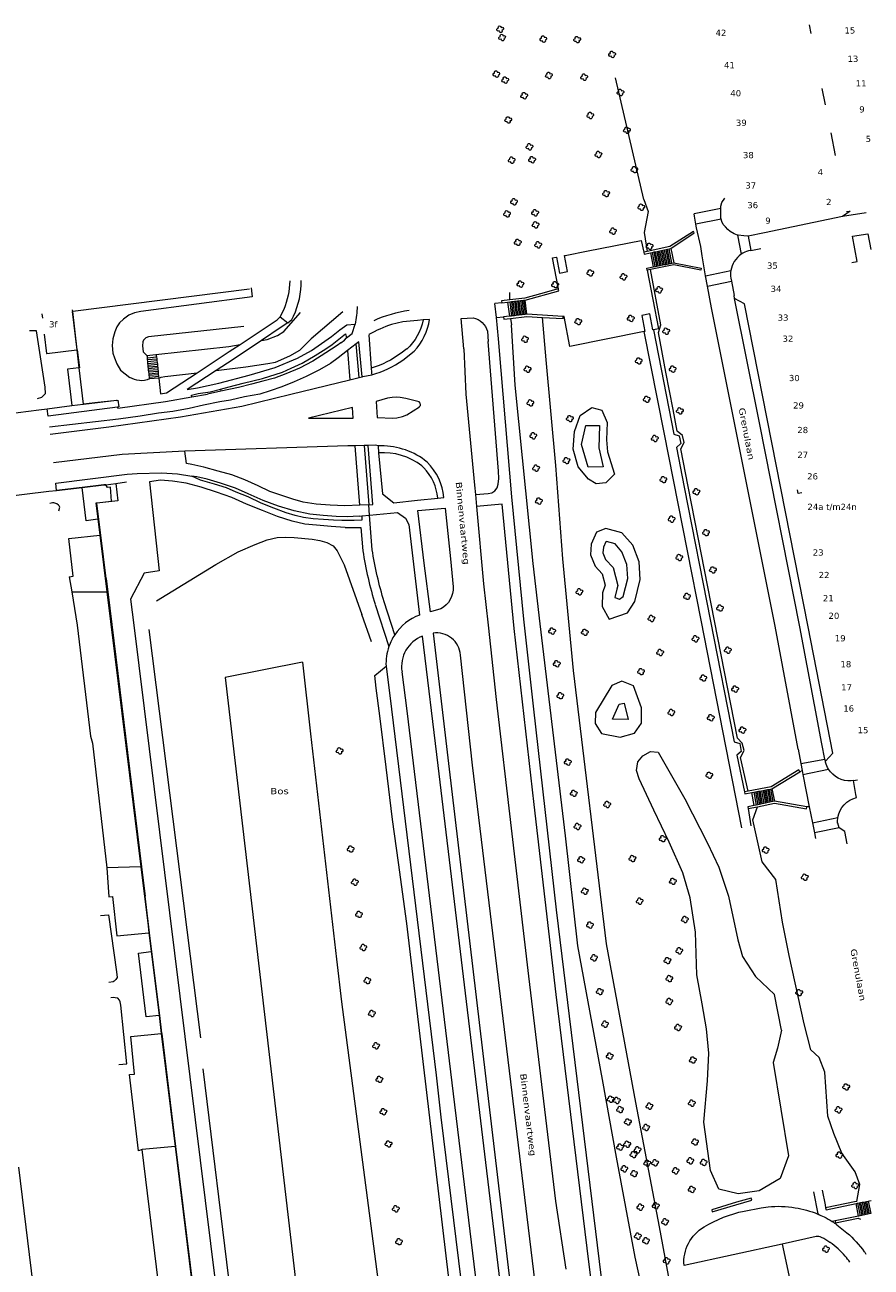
# Model space of a CAD drawing. Header units: metres. Extents: x 44942 to 45991, y 371239 to 373189.
# Tile 21 of 21: x 45786 to 45991, y 372844 to 373146. Entities that reach past the tile are written whole.
import ezdxf

# ---------------------------------------------------------------- set-up
doc = ezdxf.new("R2010")
doc.units = ezdxf.units.M
doc.linetypes.add('DGN Style 3', pattern=[277.230868, 198.022048, -79.208819])
for name, color, linetype, lineweight in [('STRAATM_GEO_boom', 252, 'Continuous', 18), ('TEKST_GEO_functieaanduiding', 252, 'Continuous', 18), ('TEKST_GEO_huisnummer', 252, 'Continuous', 18), ('TEKST_GEO_straatnaam', 252, 'Continuous', 18), ('TOPO_GEO_hek', 252, 'Continuous', 18), ('TOPO_GEO_kant gesloten verharding', 252, 'Continuous', 18), ('TOPO_GEO_kant open verharding', 252, 'Continuous', 18), ('TOPO_GEO_muur', 252, 'Continuous', 18), ('TOPO_GEO_overig lijnvormig object', 252, 'Continuous', 18), ('TOPO_GEO_taludlijnen', 252, 'Continuous', 18), ('WATER_GEO_kant vijver', 252, 'Continuous', 18), ('WATER_GEO_kant vijver-zichtbheid2', 252, 'DGN Style 3', 18), ('WATER_GEO_sloot of greppel', 252, 'Continuous', 18)]:
    doc.layers.add(name, color=color, linetype=linetype, lineweight=lineweight)
doc.styles.add('Style-verdana', font='verdana.shx')
doc.linetypes.add('raster', pattern='A,1.65,-0.875,[15,dgnlstyle-lijn95.shx,S=0.005952,R=0,X=0,Y=0],-0.875,1.65', length=5.05)

# ---------------------------------------------------------------- blocks, each defined once
blk = doc.blocks.new('ST')
at = {"layer": 'STRAATM_GEO_boom', "color": 116, "linetype": 'Continuous', "lineweight": 13, "extrusion": (0, 0, -1)}
for centre, start, end in [((0.41, -0.11), 236.0753, 93.9246), ((0.08, 0.45), 326.0753, 183.9246), ((-0.48, 0.13), 56.0753, 273.9246), ((-0.16, -0.44), 146.0753, 3.9246)]:
    blk.add_arc(centre, 0.363, start, end, dxfattribs=at)

msp = doc.modelspace()

# ---------------------------------------------------------------- linework, layer by layer
at = {"layer": 'TOPO_GEO_hek', "linetype": 'raster', "lineweight": 18}
for p, q in [((45840.14, 373081.46), (45797.23, 373076.1)), ((45798.19, 373066.77), (45798.72, 373062.4)), ((45798.72, 373062.4), (45799.77, 373053.61)), ((45765.11, 373049.19), (45788.98, 373052.22)), ((45788.98, 373052.22), (45791, 373052.47)), ((45791, 373052.47), (45797, 373053.26)), ((45797, 373053.26), (45799.77, 373053.61)), ((45799.77, 373053.61), (45799.85, 373053.62)), ((45799.85, 373053.62), (45802.55, 373053.94)), ((45802.55, 373053.94), (45807.82, 373054.6)), ((45799.5, 373033.4), (45804.75, 373034.01)), ((45804.75, 373034.01), (45805.23, 373034.06)), ((45805.23, 373034.06), (45807.64, 373034.35)), ((45807.64, 373034.35), (45810.29, 373034.72)), ((45767.55, 373029.62), (45791.41, 373032.47)), ((45791.41, 373032.47), (45793.27, 373032.69)), ((45793.27, 373032.69), (45799.5, 373033.4)), ((45803.29, 373025.66), (45803.77, 373021.82)), ((45803.77, 373021.82), (45805.47, 373008.07)), ((45805.47, 373008.07), (45813.71, 372941.34)), ((45815.69, 372925.32), (45816.25, 372920.78)), ((45816.25, 372920.78), (45818.16, 372905.29)), ((45818.16, 372905.29), (45818.69, 372900.95)), ((45818.69, 372900.95), (45822.07, 372873.52))]:
    msp.add_line(p, q, dxfattribs=at)
at = {"layer": 'TOPO_GEO_hek', "linetype": 'raster', "lineweight": 18, "flags": 128}
for points in [[(45797.23, 373076.1), (45797.07, 373076.08), (45798.19, 373066.77)], [(45807.64, 373034.35), (45808.15, 373030.17), (45803.06, 373029.57)], [(45803.06, 373029.57), (45802.81, 373029.54), (45803.29, 373025.66)], [(45813.71, 372941.34), (45815.48, 372927.01), (45815.69, 372925.32)], [(45822.07, 372873.52), (45829.95, 372809.48), (45835.61, 372763.54)]]:
    msp.add_lwpolyline(points, dxfattribs=at)
at = {"layer": 'TOPO_GEO_kant gesloten verharding', "linetype": 'Continuous', "lineweight": 18}
for p, q in [((45954.47, 373101.08), (45948.01, 373099.8)), ((45989.73, 373100.05), (45984.02, 373099.15)), ((45984.02, 373099.15), (45965.07, 373095.19)), ((45965.07, 373095.19), (45961.11, 373094.38)), ((45961.11, 373094.38), (45961.79, 373090.88)), ((45961.79, 373090.88), (45964.16, 373091.33)), ((45951.24, 373082.24), (45957.06, 373083.4)), ((45952.26, 373076.96), (45951.24, 373082.24)), ((45957.06, 373083.4), (45957.72, 373079.94)), ((45957.83, 373079.27), (45957.72, 373079.94)), ((45848.4, 373076.61), (45847.58, 373074.75)), ((45900.06, 373074.62), (45899.61, 373078.03)), ((45847.58, 373074.75), (45849.44, 373073.36)), ((45883.8, 373074.17), (45882.25, 373074.03)), ((45900.51, 373069.41), (45900.06, 373074.62)), ((45869.05, 373070.45), (45869.64, 373062.32)), ((45897.86, 373071.31), (45898.01, 373068.82)), ((45798.19, 373066.77), (45798.32, 373066.78)), ((45865.99, 373068.24), (45863.89, 373066.62)), ((45901.14, 373061.75), (45900.51, 373069.41)), ((45863.89, 373066.62), (45861.62, 373064.86)), ((45877.32, 373064.26), (45880.04, 373066.47)), ((45864.44, 373059.52), (45866.71, 373060.06)), ((45866.71, 373060.06), (45867.44, 373060.24)), ((45826.11, 373055.35), (45829.91, 373056.06)), ((45833.16, 373056.77), (45829.91, 373056.06)), ((45833.03, 373057.24), (45833.16, 373056.77)), ((45791, 373052.47), (45797, 373053.26)), ((45791.23, 373050.69), (45791, 373052.47)), ((45808.11, 373052.87), (45791.23, 373050.69)), ((45797, 373053.26), (45799.77, 373053.61)), ((45799.77, 373053.61), (45799.85, 373053.62)), ((45802.55, 373053.94), (45799.85, 373053.62)), ((45807.91, 373054.51), (45802.55, 373053.94)), ((45863.97, 373043.48), (45824.4, 373042.16)), ((45865.74, 373043.51), (45863.97, 373043.48)), ((45867.9, 373043.56), (45865.74, 373043.51)), ((45868.94, 373043.58), (45867.9, 373043.56)), ((45871.29, 373043.49), (45871.45, 373041.79)), ((45883.21, 373039.5), (45882.61, 373040.02)), ((45793.27, 373032.69), (45793.08, 373034.4)), ((45804.75, 373034.01), (45799.5, 373033.4)), ((45805.23, 373034.06), (45804.75, 373034.01)), ((45799.5, 373033.4), (45793.27, 373032.69)), ((45885.8, 373030.79), (45887.27, 373030.94)), ((45894.91, 373031.67), (45895.18, 373028.76)), ((45803.54, 373025.69), (45803.06, 373029.57)), ((45869.05, 373029.21), (45866.89, 373029.07)), ((45869.2, 373026.67), (45869.05, 373029.21)), ((45804.01, 373021.85), (45803.54, 373025.69)), ((45866.73, 373026.43), (45867.38, 373026.49)), ((45867.38, 373026.49), (45869.2, 373026.67)), ((45805.31, 373011.29), (45804.01, 373021.85)), ((45796.37, 373011.73), (45796.96, 373008.09)), ((45979.75, 372967.44), (45979, 372971.2)), ((45973.22, 372969.88), (45973.9, 372966.4)), ((45973.9, 372966.4), (45979.75, 372967.44)), ((45986.69, 372962.28), (45987.63, 372962.45)), ((45987.25, 372958.86), (45986.69, 372962.28)), ((45983.23, 372950.81), (45977.21, 372949.57)), ((45977.21, 372949.57), (45977.48, 372948.22)), ((45984.57, 372949.94), (45983.23, 372950.81)), ((45985.16, 372946.89), (45984.57, 372949.94)), ((45815.87, 372925.34), (45814.78, 372934.26)), ((45815.69, 372925.32), (45815.87, 372925.34)), ((45816.43, 372920.8), (45815.87, 372925.34)), ((45816.25, 372920.78), (45816.43, 372920.8)), ((45818.33, 372905.31), (45816.43, 372920.8)), ((45818.33, 372905.31), (45818.16, 372905.29)), ((45818.87, 372900.97), (45818.33, 372905.31)), ((45818.69, 372900.95), (45818.87, 372900.97)), ((45818.88, 372900.83), (45818.87, 372900.97)), ((45982.66, 372854.51), (45985.1, 372852.57)), ((45969.36, 372849.84), (45945.57, 372844.61)), ((45977.64, 372851.67), (45969.36, 372849.84))]:
    msp.add_line(p, q, dxfattribs=at)
at = {"layer": 'TOPO_GEO_kant gesloten verharding', "linetype": 'Continuous', "lineweight": 18, "flags": 128}
for points in [[(45954.47, 373101.08), (45954.48, 373101.6), (45954.75, 373102.48), (45955.43, 373103.6)], [(45979, 372971.2), (45973.66, 372999.56), (45963.86, 373049.03), (45957.83, 373079.27)], [(45973.22, 372969.88), (45967.7, 372999.74), (45952.26, 373076.96)], [(45849.44, 373073.36), (45850.36, 373074.12), (45850.81, 373074.96)], [(45863.62, 373069.66), (45865.04, 373070.74), (45865.71, 373073.03)], [(45882.25, 373074.03), (45880.87, 373073.9), (45877.3, 373073.53), (45874.59, 373072.92)], [(45892.12, 373067.05), (45891.5, 373074.36), (45894.37, 373074.54)], [(45790.3, 373070.58), (45790.86, 373065.89), (45790.89, 373065.89), (45798.19, 373066.77)], [(45798.32, 373066.78), (45798.83, 373062.41), (45798.72, 373062.4)], [(45862.27, 373068.46), (45861.39, 373067.84), (45858.62, 373066.01), (45855.44, 373064.04), (45852.26, 373062.32), (45848.95, 373060.94), (45846.21, 373059.92), (45843.38, 373059.16), (45840.55, 373058.46), (45837.41, 373057.65), (45833.16, 373056.77)], [(45862.27, 373068.46), (45863.12, 373069.11), (45863.62, 373069.66)], [(45867.44, 373060.24), (45866.61, 373068.73), (45865.99, 373068.24)], [(45892.12, 373067.05), (45892.63, 373056), (45894.7, 373033.91), (45894.91, 373031.67)], [(45894.91, 373031.67), (45898.04, 373031.92), (45898.88, 373032.08), (45899.65, 373032.59), (45900.17, 373033.32), (45900.43, 373034.17), (45900.63, 373035.56), (45900.56, 373037.33), (45898.01, 373068.82)], [(45861.62, 373064.86), (45859.79, 373063.48), (45857.07, 373061.95), (45853.88, 373060.3), (45850.97, 373059.05), (45847.99, 373057.79), (45845.15, 373056.84), (45842.63, 373056.03), (45838.9, 373055.36), (45835.49, 373054.6), (45832.93, 373054.15), (45828.94, 373053.39), (45825.43, 373052.55), (45821.5, 373051.84), (45818.04, 373051.38), (45813.57, 373050.71), (45808.35, 373049.98), (45791.53, 373048.04)], [(45798.72, 373062.4), (45795.94, 373062.09), (45797, 373053.26)], [(45867.44, 373060.24), (45867.63, 373060.28), (45869.79, 373060.73)], [(45869.64, 373062.32), (45869.71, 373061.35), (45869.73, 373061.04), (45869.79, 373060.73)], [(45948, 372762.13), (45947.82, 372762.69), (45944.8, 372769.74), (45941.66, 372775.86), (45938.5, 372782.28), (45935.66, 372788.48), (45933.32, 372794.23), (45931.48, 372799.94), (45930.19, 372805.23), (45929.21, 372811.58), (45925.01, 372845.63), (45914.58, 372930.95), (45909.13, 372979.64), (45906.64, 373001.44), (45903.74, 373031.13), (45901.14, 373061.75)], [(45791.72, 373046.35), (45805.96, 373048.11), (45823.32, 373050.49), (45838.26, 373053.07), (45850.15, 373056.06), (45864.44, 373059.52)], [(45808.11, 373052.87), (45808.15, 373052.66), (45819.71, 373054.24), (45826.11, 373055.35)], [(45871.08, 373050.33), (45874.85, 373050.22), (45875.89, 373050.31), (45877.21, 373050.57), (45878.32, 373051.02), (45881.34, 373052.95), (45881.4, 373053.01), (45881.57, 373053.28), (45881.58, 373053.54), (45881.53, 373053.84), (45881.24, 373054.15), (45879.99, 373054.5), (45878.07, 373054.95), (45876.7, 373055.19), (45875.71, 373055.26), (45874.69, 373055.25), (45873.57, 373055.06), (45870.87, 373054.27), (45871.08, 373050.33)], [(45807.91, 373054.51), (45808.18, 373054.55), (45808.36, 373052.92), (45808.11, 373052.87)], [(45865.11, 373052.81), (45854.39, 373050.16), (45865.24, 373050.21), (45865.11, 373052.81)], [(45871.29, 373043.49), (45870.69, 373043.61), (45868.94, 373043.58)], [(45869.05, 373029.21), (45870.03, 373029.26), (45868.94, 373043.58)], [(45824.4, 373042.16), (45809.21, 373041.41), (45792.52, 373039.34)], [(45866.89, 373029.07), (45863.26, 373028.95), (45859.68, 373029.08), (45856.29, 373029.31), (45853.16, 373029.84), (45850.64, 373030.51), (45847.94, 373031.44), (45845.06, 373032.42), (45842.21, 373033.81), (45838.97, 373035.22), (45835.82, 373036.43), (45832.48, 373037.36), (45829.01, 373038.33), (45826.12, 373038.97), (45824.81, 373039.21), (45824.4, 373042.16)], [(45871.45, 373041.79), (45872.38, 373031.81), (45875.14, 373029.69), (45880.9, 373030.3), (45885.8, 373030.79)], [(45793.08, 373034.4), (45810.39, 373036.63), (45812.88, 373036.78), (45818.75, 373036.93), (45822.61, 373036.73), (45826.12, 373036.11)], [(45803.06, 373029.57), (45803.05, 373029.65), (45806.65, 373030.07), (45806.37, 373033.45), (45805.65, 373033.35), (45805.23, 373034.06)], [(45866.73, 373026.43), (45863.82, 373026.29), (45861.14, 373026.36), (45857.95, 373026.55), (45854.75, 373026.88), (45850.91, 373027.75), (45847.15, 373028.81), (45843.46, 373030.25), (45839.76, 373031.87), (45836.67, 373033.23), (45833.09, 373034.41), (45829.83, 373035.36), (45827.35, 373035.93), (45826.12, 373036.11)], [(45886.51, 373003.92), (45884.02, 373003.18), (45882.5, 373015.01), (45880.98, 373027.8), (45887.59, 373028.35), (45888.87, 373016.06), (45889.5, 373009.31)], [(45925.1, 372824.38), (45922.48, 372845.53), (45914.54, 372910.41), (45909.22, 372956.46), (45904.37, 372999.17), (45901.39, 373029.36), (45895.18, 373028.76)], [(45895.18, 373028.76), (45896.92, 373009.98), (45898.01, 373000), (45900, 372981.94), (45903.57, 372950.74), (45907.8, 372914.79), (45914.39, 372860.22), (45916.89, 372843.76)], [(45869.2, 373026.67), (45876.05, 373027.33), (45878, 373025.91), (45878.78, 373024.42), (45881.37, 373002.44)], [(45796.96, 373008.09), (45798.25, 373000), (45801.5, 372973.09), (45801.97, 372971.33), (45805.49, 372941.12)], [(45884.64, 372998.05), (45888.41, 372966.44), (45907.83, 372802.47)], [(45904.7, 372790.26), (45905.33, 372794.66), (45905.36, 372800.05), (45905.12, 372805.62), (45885.92, 372965.96), (45882.11, 372997.33)], [(45914.84, 372794.54), (45913.71, 372804.98), (45894.25, 372966.03), (45891.32, 372992.72)], [(45873.24, 372990.01), (45874.55, 372979.6), (45885.37, 372890.82), (45886.55, 372880.59), (45894.45, 372816.13), (45897.18, 372793.5)], [(45877.11, 372988.65), (45878.32, 372979.19), (45888.86, 372891.64)], [(45805.49, 372941.12), (45805.96, 372934.05), (45806.84, 372934.12), (45807.93, 372924.63), (45815.69, 372925.32)], [(45803.96, 372929.53), (45805.9, 372929.73), (45807.86, 372915.87), (45807.98, 372914.53), (45807.65, 372914.05), (45807.28, 372913.64), (45806.98, 372913.49), (45805.96, 372913.32)], [(45818.16, 372905.29), (45815.06, 372904.93), (45813.15, 372920.43), (45816.25, 372920.78)], [(45808.43, 372893.36), (45810.32, 372893.59), (45808.85, 372907.77), (45808.8, 372908.17), (45808.71, 372908.61), (45808.58, 372909.03), (45808.12, 372909.49), (45807.98, 372909.51), (45807.5, 372909.6), (45807.19, 372909.61), (45806.43, 372909.55)], [(45814.03, 372872.8), (45813.18, 372872.49), (45811, 372890.93), (45812.22, 372891.09), (45811.3, 372900.18), (45818.69, 372900.95)], [(45888.86, 372891.64), (45898.95, 372808.99), (45900.4, 372796.59)], [(45827.66, 372762.68), (45819.9, 372824.54), (45819.68, 372826.42), (45814.03, 372872.8)], [(45797.44, 372758.98), (45790.04, 372820.64), (45789.79, 372822.18), (45784.14, 372868.48)], [(45960.17, 372857.81), (45964.25, 372858.6), (45965.96, 372858.84)]]:
    msp.add_lwpolyline(points, dxfattribs=at)
at = {"layer": 'TOPO_GEO_kant gesloten verharding', "linetype": 'Continuous', "lineweight": 18, "extrusion": (0, 0, -1)}
for centre, radius, start, end in [((-45829.95, 373084.13), 19.93, 181.6622, 202.1949), ((-45847.76, 373077.23), 18.44, 179.7732, 193.1459), ((-45893.46, 373070.05), 4.58, 101.4709, 164.0853), ((-45883.89, 373008.9), 5.63, 175.8812, 242.1955), ((-45968.59, 372836.55), 22.44, 83.2495, 100.0973), ((-45965.78, 372829.24), 29.12, 58.1556, 78.8835), ((-45969.12, 372835.61), 23.28, 98.4102, 112.4549), ((-45968.66, 372834.96), 24.06, 112.8901, 116.8434), ((-45968.87, 372835.4), 23.58, 116.8685, 122.3634), ((-45955.37, 372845.47), 9.84, 354.9879, 59.7715), ((-45961.17, 372824.32), 37.06, 123.2531, 125.448), ((-45967.03, 372831.8), 27.52, 131.0338, 144.0469), ((-45971.05, 372834.64), 22.61, 143.8977, 145.6016)]:
    msp.add_arc(centre, radius, start, end, dxfattribs=at)
at = {"layer": 'TOPO_GEO_kant gesloten verharding', "linetype": 'Continuous', "lineweight": 18}
for centre, radius, start, end in [((45832.57, 373083.34), 20.07, 335.3112, 0.768), ((45883.26, 373044.9), 31.72, 97.999, 114.2327), ((45884.59, 373043.04), 31.52, 108.5068, 119.5543), ((45869.62, 373076.33), 14.35, 316.6148, 351.35), ((45864, 373082.89), 22.89, 284.6398, 305.5548), ((45871.98, 373025.51), 17.99, 53.7857, 92.1889), ((45873.72, 373029.74), 13.61, 5.0487, 45.8098), ((45885.86, 372990.64), 12.63, 110.8423, 146.4147), ((45885.77, 372990.68), 12.54, 146.3321, 160.8768), ((45885.47, 372992.25), 5.86, 4.6422, 98.1346), ((45885.81, 372990.64), 12.58, 160.7574, 182.8817), ((45884.93, 372989.93), 7.92, 110.8211, 189.3246), ((45977.73, 372848.51), 3.17, 67.8189, 91.7044), ((45970.39, 372834.65), 18.84, 55.8059, 63.0508), ((45970.51, 372834.87), 18.59, 40.3013, 55.726), ((45970.42, 372834.81), 18.7, 34.7378, 40.2717)]:
    msp.add_arc(centre, radius, start, end, dxfattribs=at)
at = {"layer": 'TOPO_GEO_kant open verharding', "linetype": 'Continuous', "lineweight": 18}
for p, q in [((45975.93, 373145.62), (45976.35, 373143.53)), ((45979.01, 373130.19), (45979.81, 373126.2)), ((45981.17, 373119.41), (45982.25, 373113.96)), ((45954.56, 373098.5), (45948.4, 373097.27)), ((45958.5, 373094.63), (45959.43, 373089.95)), ((45990.13, 373094.95), (45990.85, 373091.11)), ((45940.39, 373087.37), (45939.72, 373090.82)), ((45940.75, 373087.44), (45940.08, 373090.9)), ((45941.12, 373087.51), (45940.45, 373090.97)), ((45941.49, 373087.58), (45940.82, 373091.05)), ((45941.86, 373087.65), (45941.18, 373091.13)), ((45942.22, 373087.72), (45941.55, 373091.21)), ((45942.59, 373087.79), (45941.92, 373091.29)), ((45942.32, 373091.37), (45943.06, 373087.88)), ((45961.79, 373090.88), (45961.22, 373090.76)), ((45937.42, 373090.33), (45938.08, 373086.92)), ((45938.57, 373087.02), (45937.91, 373090.43)), ((45938.95, 373087.09), (45938.29, 373090.52)), ((45939.29, 373087.16), (45938.63, 373090.59)), ((45939.67, 373087.23), (45939.01, 373090.67)), ((45940.03, 373087.3), (45939.36, 373090.74)), ((45986.25, 373087.99), (45987.57, 373088.23)), ((45950.8, 373084.75), (45956.91, 373085.99)), ((45951.24, 373082.24), (45950.8, 373084.75)), ((45956.91, 373084.17), (45957.06, 373083.4)), ((45906.24, 373078.75), (45906.62, 373075.31)), ((45906.61, 373078.79), (45906.99, 373075.36)), ((45907.4, 373075.4), (45906.98, 373078.84)), ((45797.23, 373076.1), (45797.19, 373076.46)), ((45798.32, 373066.78), (45797.23, 373076.1)), ((45901.3, 373078.2), (45899.61, 373078.03)), ((45902.75, 373078.36), (45903.17, 373074.92)), ((45903.28, 373078.42), (45903.67, 373074.98)), ((45903.66, 373078.47), (45904.04, 373075.02)), ((45904.03, 373078.51), (45904.41, 373075.06)), ((45904.39, 373078.55), (45904.78, 373075.1)), ((45904.76, 373078.59), (45905.15, 373075.15)), ((45905.13, 373078.63), (45905.51, 373075.19)), ((45905.5, 373078.67), (45905.89, 373075.23)), ((45905.87, 373078.71), (45906.26, 373075.27)), ((45789.7, 373075.53), (45789.84, 373074.42)), ((45900.06, 373074.62), (45901.74, 373074.76)), ((45866.71, 373060.06), (45865.99, 373068.24)), ((45878.26, 373066.98), (45876.89, 373065.97)), ((45815.32, 373064.87), (45817.55, 373065.1)), ((45815.37, 373064.4), (45815.32, 373064.87)), ((45815.37, 373064.4), (45817.6, 373064.62)), ((45815.42, 373063.95), (45815.37, 373064.4)), ((45815.42, 373063.95), (45817.64, 373064.18)), ((45815.47, 373063.46), (45815.42, 373063.95)), ((45815.47, 373063.46), (45817.69, 373063.69)), ((45817.55, 373065.1), (45817.6, 373064.62)), ((45817.6, 373064.62), (45817.64, 373064.18)), ((45817.64, 373064.18), (45817.69, 373063.69)), ((45817.69, 373063.69), (45817.74, 373063.27)), ((45863.89, 373066.62), (45864.44, 373059.52)), ((45815.51, 373063.05), (45815.47, 373063.46)), ((45815.51, 373063.05), (45817.74, 373063.27)), ((45815.55, 373062.63), (45815.51, 373063.05)), ((45815.55, 373062.63), (45817.78, 373062.85)), ((45815.59, 373062.25), (45815.55, 373062.63)), ((45815.59, 373062.25), (45817.82, 373062.47)), ((45815.63, 373061.81), (45815.59, 373062.25)), ((45815.63, 373061.81), (45817.86, 373062.04)), ((45815.67, 373061.41), (45815.63, 373061.81)), ((45815.67, 373061.41), (45817.9, 373061.64)), ((45815.72, 373060.99), (45815.67, 373061.41)), ((45815.72, 373060.99), (45817.94, 373061.21)), ((45815.75, 373060.6), (45815.72, 373060.99)), ((45815.75, 373060.6), (45817.98, 373060.83)), ((45817.74, 373063.27), (45817.78, 373062.85)), ((45817.78, 373062.85), (45817.82, 373062.47)), ((45817.82, 373062.47), (45817.86, 373062.04)), ((45817.86, 373062.04), (45817.9, 373061.64)), ((45817.9, 373061.64), (45817.94, 373061.21)), ((45817.94, 373061.21), (45817.98, 373060.83)), ((45817.98, 373060.83), (45818.03, 373060.39)), ((45815.8, 373060.16), (45815.75, 373060.6)), ((45815.8, 373060.16), (45818.03, 373060.39)), ((45815.84, 373059.72), (45815.8, 373060.16)), ((45818.07, 373059.94), (45815.84, 373059.72)), ((45818.03, 373060.39), (45818.07, 373059.94)), ((45866.89, 373029.07), (45865.74, 373043.51)), ((45867.9, 373043.56), (45869.05, 373029.21)), ((45882.39, 373038.16), (45881.9, 373038.6)), ((45803.54, 373025.69), (45803.29, 373025.66)), ((45869.88, 373018.29), (45869.2, 373026.67)), ((45803.77, 373021.82), (45804.01, 373021.85)), ((45805.31, 373011.29), (45805.7, 373008.07)), ((45796.96, 373008.09), (45805.47, 373008.07)), ((45805.47, 373008.07), (45805.7, 373008.07)), ((45805.7, 373008.07), (45813.9, 372941.34)), ((45870.61, 373005.03), (45873.93, 372994.78)), ((45875.34, 372997.63), (45872.79, 373005.65)), ((45979.85, 372966.97), (45979.75, 372967.44)), ((45973.69, 372964.42), (45974.19, 372964.75)), ((45973.9, 372966.4), (45974.19, 372964.75)), ((45974.19, 372964.75), (45974.38, 372963.74)), ((45974.38, 372963.74), (45980.64, 372965.04)), ((45979.91, 372966.73), (45979.85, 372966.97)), ((45974.38, 372963.74), (45975.92, 372955.87)), ((45986.69, 372962.28), (45986.11, 372962.19)), ((45962.6, 372956.25), (45961.99, 372959.38)), ((45962.51, 372959.47), (45963.09, 372956.35)), ((45962.88, 372959.54), (45963.46, 372956.42)), ((45963.25, 372959.61), (45963.83, 372956.5)), ((45963.61, 372959.68), (45964.19, 372956.57)), ((45963.97, 372959.74), (45964.55, 372956.65)), ((45964.34, 372959.81), (45964.92, 372956.72)), ((45964.72, 372959.88), (45965.29, 372956.8)), ((45965.07, 372959.95), (45965.65, 372956.87)), ((45965.43, 372960.02), (45966.01, 372956.94)), ((45965.79, 372960.08), (45966.36, 372957.01)), ((45966.16, 372960.15), (45966.73, 372957.09)), ((45966.53, 372960.22), (45967.1, 372957.16)), ((45966.9, 372960.29), (45967.55, 372957.25)), ((45987.38, 372958.14), (45987.25, 372958.86)), ((45961.09, 372955.47), (45961.76, 372951.29)), ((45975.92, 372955.87), (45975.37, 372955.93)), ((45975.92, 372955.87), (45976.7, 372952.06)), ((45976.7, 372952.06), (45982.91, 372953.34)), ((45976.7, 372952.06), (45977.21, 372949.57)), ((45983.23, 372950.81), (45982.84, 372951.96)), ((45813.71, 372941.34), (45805.49, 372941.12)), ((45813.9, 372941.34), (45813.71, 372941.34)), ((45813.9, 372941.34), (45814.78, 372934.26)), ((45822.24, 372873.54), (45818.88, 372900.83)), ((45822.07, 372873.52), (45814.03, 372872.8)), ((45822.24, 372873.54), (45822.07, 372873.52)), ((45835.76, 372763.56), (45822.24, 372873.54)), ((45976.95, 372862.52), (45978.02, 372857.13)), ((45987.93, 372856.61), (45987.31, 372859.65)), ((45987.69, 372859.73), (45988.31, 372856.69)), ((45988.05, 372859.81), (45988.67, 372856.76)), ((45988.42, 372859.88), (45989.04, 372856.84)), ((45988.79, 372859.96), (45989.41, 372856.91)), ((45989.15, 372860.03), (45989.77, 372856.98)), ((45989.52, 372860.11), (45990.14, 372857.06)), ((45989.86, 372860.18), (45990.49, 372857.13)), ((45990.23, 372860.25), (45990.86, 372857.21)), ((45982.22, 372855.45), (45981.49, 372855.32))]:
    msp.add_line(p, q, dxfattribs=at)
at = {"layer": 'TOPO_GEO_kant open verharding', "linetype": 'Continuous', "lineweight": 18, "flags": 128}
for points in [[(45954.56, 373098.5), (45954.49, 373098.73), (45954.46, 373099.33), (45954.47, 373100.23), (45954.47, 373101.08)], [(45984.99, 373100.3), (45985.84, 373100.45), (45984.02, 373099.15)], [(45948.4, 373097.27), (45948.08, 373099.23), (45948.01, 373099.8)], [(45950.8, 373084.75), (45949.95, 373089.6), (45949.64, 373091.82), (45948.56, 373096.35), (45948.4, 373097.27)], [(45958.5, 373094.63), (45957.69, 373094.89), (45956.78, 373095.45), (45956.16, 373095.98), (45955.64, 373096.61), (45955.02, 373097.17), (45954.76, 373097.89), (45954.56, 373098.5)], [(45961.11, 373094.38), (45960.03, 373094.47), (45958.71, 373094.57), (45958.5, 373094.63)], [(45987.57, 373088.23), (45986.45, 373094.35), (45990.13, 373094.95)], [(45916.67, 373089.69), (45922.3, 373090.8), (45935.16, 373093.32), (45935.78, 373090.48)], [(45915.03, 373081.57), (45915.12, 373081.59), (45913.67, 373089.08), (45914.5, 373089.22)], [(45914.5, 373089.22), (45914.62, 373089.24), (45915.3, 373085.38), (45917.26, 373085.77), (45916.57, 373089.66), (45916.67, 373089.69)], [(45936.59, 373086.14), (45939.36, 373071.87), (45938.11, 373071.62)], [(45840.53, 373081.85), (45840.79, 373079.67), (45813.73, 373076.07), (45812.2, 373075.75), (45810.81, 373075.15), (45809.53, 373074.25), (45808.57, 373073.34), (45807.9, 373072.38), (45807.41, 373071.14), (45806.92, 373069.46), (45806.8, 373067.79), (45806.92, 373065.97), (45807.33, 373064.8), (45807.91, 373063.35), (45808.8, 373061.87), (45811.04, 373060.1)], [(45979.85, 372966.97), (45981.65, 372968.9), (45975.67, 372999.57), (45960.26, 373077.93), (45957.83, 373079.27)], [(45832.05, 373061.79), (45824.94, 373057.12), (45827.46, 373057.54), (45832.65, 373058.7), (45840.04, 373060.6), (45846.31, 373062.46), (45851.74, 373064.77), (45855.12, 373066.59), (45860.02, 373070.01), (45862.05, 373071.63), (45863.15, 373072.44), (45863.75, 373072.84), (45865.71, 373073.03)], [(45837.8, 373068.09), (45846.85, 373074.09), (45847.58, 373074.75)], [(45849.44, 373073.36), (45847.79, 373072.24), (45843.04, 373069.07)], [(45935.92, 373071.2), (45917.88, 373067.62), (45916.45, 373074.84), (45916.26, 373074.83)], [(45938.11, 373071.62), (45938, 373071.59), (45937.26, 373075.48), (45935.28, 373075.09), (45936.05, 373071.22), (45935.92, 373071.2)], [(45833.03, 373057.24), (45835.17, 373057.79), (45838.59, 373058.66), (45843.25, 373059.81), (45848.09, 373061.36), (45850.18, 373062.32), (45852.86, 373063.58), (45856.04, 373065.39), (45858.59, 373067.05), (45860.19, 373068.1), (45863.39, 373070.65), (45863.62, 373069.66)], [(45959.58, 372950.83), (45949.72, 373001.2), (45946.4, 373017.99), (45940.75, 373046.71), (45935.92, 373071.2)], [(45938.11, 373071.62), (45943.11, 373046.29), (45944.39, 373045.89), (45944.78, 373044.04), (45943.73, 373043.1), (45945.62, 373033.46), (45952.01, 373000.99), (45957.75, 372971.69), (45959.07, 372971.24), (45959.44, 372969.36), (45958.39, 372968.47), (45960.26, 372959.58)], [(45827.41, 373061.23), (45835.17, 373066.34), (45837.8, 373068.09)], [(45843.04, 373069.07), (45836.12, 373064.47), (45832.05, 373061.79)], [(45818.07, 373059.94), (45818.5, 373056.07), (45819.95, 373056.31), (45827.41, 373061.23)], [(45826.11, 373055.35), (45826.06, 373055.79), (45827.68, 373056.19), (45830.57, 373056.61), (45833.03, 373057.24)], [(45863.32, 373023.69), (45859.95, 373023.92), (45856.35, 373024.22), (45853.57, 373024.5), (45850.42, 373025.25), (45846.94, 373026.32), (45843.25, 373027.82), (45839.41, 373029.35), (45835.8, 373030.94), (45832.11, 373032.28), (45828.36, 373033.47), (45824.76, 373034.41), (45821.44, 373034.88), (45818.54, 373035.12), (45815.85, 373034.76), (45818.22, 373013.16), (45814.53, 373012.62), (45811.26, 373006.29), (45812.04, 373000), (45844.21, 372740.42), (45854.13, 372731.09), (45854.2, 372730.65)], [(45867.38, 373026.49), (45867.35, 373025.45), (45865.47, 373025.4), (45862.5, 373025.39), (45860.47, 373025.44), (45858.03, 373025.65), (45855.52, 373025.8), (45853.23, 373026.11), (45851.21, 373026.58), (45849, 373027.26), (45846, 373028.4), (45842.96, 373029.61), (45839.76, 373031.09), (45836.9, 373032.25), (45834.55, 373033.29), (45831.59, 373034.19), (45828.25, 373035.16), (45826.12, 373036.11)], [(45803.29, 373025.66), (45800.47, 373025.31), (45799.5, 373033.4)], [(45974.14, 373032.06), (45973.29, 373031.9), (45973.11, 373032.82)], [(45796.37, 373011.73), (45797.34, 373011.89), (45796.25, 373020.97), (45803.77, 373021.82)], [(45863.32, 373023.69), (45867.16, 373023.68), (45867.62, 373018.03)], [(45897.18, 372793.5), (45893.79, 372797.5), (45893.23, 372801.18), (45878.3, 372927.6), (45876.25, 372942.41), (45874.81, 372952.83), (45873.27, 372965.56), (45871.76, 372978.01), (45870.86, 372984.66), (45870.54, 372987.8), (45873.24, 372990.01)], [(45979.11, 372862.94), (45979.78, 372859.34), (45979.91, 372858.65)], [(45969.36, 372849.84), (45978.52, 372807.31), (45978.78, 372807.37), (45979.04, 372806.2), (45978.78, 372806.14), (45982.23, 372790.18)]]:
    msp.add_lwpolyline(points, dxfattribs=at)
at = {"layer": 'TOPO_GEO_kant open verharding', "linetype": 'Continuous', "lineweight": 18}
for centre, radius, start, end in [((45962.72, 373085.07), 5.88, 123.9838, 171.0082), ((45962.73, 373085.06), 5.9, 104.7898, 123.9872), ((45962.7, 373085.07), 5.86, 170.9501, 188.8616), ((45872.55, 373026.68), 15.15, 51.8633, 94.1447), ((45873.82, 373029.73), 12.02, 5.0791, 44.555), ((45955.49, 373031.38), 88.88, 188.6366, 197.2412)]:
    msp.add_arc(centre, radius, start, end, dxfattribs=at)
at = {"layer": 'TOPO_GEO_kant open verharding', "linetype": 'Continuous', "lineweight": 18, "extrusion": (0, 0, -1)}
for centre, radius, start, end in [((-45869.4, 373076.64), 13.11, 191.4922, 227.4922), ((-45863.13, 373084.25), 22.87, 233.0165, 253.4814), ((-45813.79, 373064.35), 5.06, 246.1105, 302.9349), ((-45956.91, 373031.71), 88.06, 342.7876, 351.2371), ((-45985.51, 372968.16), 5.78, 327.425, 345.6775), ((-45985.8, 372968.27), 6.09, 267.1436, 328.0386), ((-45988.78, 372952.36), 5.95, 9.5351, 76.4503), ((-45988.6, 372952.37), 5.78, 355.9862, 9.7345)]:
    msp.add_arc(centre, radius, start, end, dxfattribs=at)
at = {"layer": 'TOPO_GEO_muur', "linetype": 'Continuous', "lineweight": 18}
for p, q in [((45939.36, 373090.74), (45939.72, 373090.82)), ((45939.72, 373090.82), (45940.08, 373090.9)), ((45940.08, 373090.9), (45940.45, 373090.97)), ((45940.45, 373090.97), (45940.82, 373091.05)), ((45940.82, 373091.05), (45941.18, 373091.13)), ((45941.18, 373091.13), (45941.55, 373091.21)), ((45941.55, 373091.21), (45941.92, 373091.29)), ((45941.92, 373091.29), (45942.32, 373091.37)), ((45936.62, 373090.66), (45935.78, 373090.48)), ((45937.42, 373090.33), (45937.91, 373090.43)), ((45937.91, 373090.43), (45938.29, 373090.52)), ((45938.29, 373090.52), (45938.63, 373090.59)), ((45938.63, 373090.59), (45939.01, 373090.67)), ((45939.01, 373090.67), (45939.36, 373090.74)), ((45942.22, 373087.72), (45942.59, 373087.79)), ((45942.59, 373087.79), (45943.06, 373087.88)), ((45937.41, 373086.29), (45936.59, 373086.14)), ((45938.08, 373086.92), (45938.57, 373087.02)), ((45938.57, 373087.02), (45938.95, 373087.09)), ((45938.95, 373087.09), (45939.29, 373087.16)), ((45939.29, 373087.16), (45939.67, 373087.23)), ((45939.67, 373087.23), (45940.03, 373087.3)), ((45940.03, 373087.3), (45940.39, 373087.37)), ((45940.39, 373087.37), (45940.75, 373087.44)), ((45940.75, 373087.44), (45941.12, 373087.51)), ((45941.12, 373087.51), (45941.49, 373087.58)), ((45941.49, 373087.58), (45941.86, 373087.65)), ((45941.86, 373087.65), (45942.22, 373087.72)), ((45905.87, 373078.71), (45906.24, 373078.75)), ((45906.24, 373078.75), (45906.61, 373078.79)), ((45906.61, 373078.79), (45906.98, 373078.84)), ((45915.03, 373081.57), (45910.74, 373080.36)), ((45901.3, 373078.2), (45902.75, 373078.36)), ((45902.75, 373078.36), (45903.28, 373078.42)), ((45903.28, 373078.42), (45903.66, 373078.47)), ((45903.66, 373078.47), (45904.03, 373078.51)), ((45904.03, 373078.51), (45904.39, 373078.55)), ((45904.39, 373078.55), (45904.76, 373078.59)), ((45904.76, 373078.59), (45905.13, 373078.63)), ((45905.13, 373078.63), (45905.5, 373078.67)), ((45905.5, 373078.67), (45905.87, 373078.71)), ((45903.17, 373074.92), (45901.74, 373074.76)), ((45903.67, 373074.98), (45903.17, 373074.92)), ((45904.04, 373075.02), (45903.67, 373074.98)), ((45904.41, 373075.06), (45904.04, 373075.02)), ((45904.78, 373075.1), (45904.41, 373075.06)), ((45905.15, 373075.15), (45904.78, 373075.1)), ((45905.51, 373075.19), (45905.15, 373075.15)), ((45905.89, 373075.23), (45905.51, 373075.19)), ((45906.26, 373075.27), (45905.89, 373075.23)), ((45906.62, 373075.31), (45906.26, 373075.27)), ((45906.99, 373075.36), (45906.62, 373075.31)), ((45907.4, 373075.4), (45906.99, 373075.36)), ((45916.26, 373074.83), (45907.4, 373075.4)), ((45966.9, 372960.29), (45973.69, 372964.42)), ((45961.11, 372959.73), (45960.26, 372959.58)), ((45961.99, 372959.38), (45962.51, 372959.47)), ((45962.51, 372959.47), (45962.88, 372959.54)), ((45962.88, 372959.54), (45963.25, 372959.61)), ((45963.25, 372959.61), (45963.61, 372959.68)), ((45963.61, 372959.68), (45963.97, 372959.74)), ((45963.97, 372959.74), (45964.34, 372959.81)), ((45964.34, 372959.81), (45964.72, 372959.88)), ((45964.72, 372959.88), (45965.07, 372959.95)), ((45965.07, 372959.95), (45965.43, 372960.02)), ((45965.43, 372960.02), (45965.79, 372960.08)), ((45965.79, 372960.08), (45966.16, 372960.15)), ((45966.16, 372960.15), (45966.53, 372960.22)), ((45966.53, 372960.22), (45966.9, 372960.29)), ((45961.09, 372955.47), (45963.36, 372955.93)), ((45963.09, 372956.35), (45962.6, 372956.25)), ((45963.46, 372956.42), (45963.09, 372956.35)), ((45963.83, 372956.5), (45963.46, 372956.42)), ((45964.19, 372956.57), (45963.83, 372956.5)), ((45964.55, 372956.65), (45964.19, 372956.57)), ((45964.92, 372956.72), (45964.55, 372956.65)), ((45965.29, 372956.8), (45964.92, 372956.72)), ((45965.65, 372956.87), (45965.29, 372956.8)), ((45966.01, 372956.94), (45965.65, 372956.87)), ((45966.36, 372957.01), (45966.01, 372956.94)), ((45966.73, 372957.09), (45966.36, 372957.01)), ((45967.1, 372957.16), (45966.73, 372957.09)), ((45967.55, 372957.25), (45967.1, 372957.16)), ((45975.37, 372955.93), (45967.55, 372957.25)), ((45975.31, 372955.41), (45975.37, 372955.93)), ((45987.69, 372859.73), (45988.05, 372859.81)), ((45988.05, 372859.81), (45988.42, 372859.88)), ((45988.42, 372859.88), (45988.79, 372859.96)), ((45988.79, 372859.96), (45989.15, 372860.03)), ((45989.15, 372860.03), (45989.52, 372860.11)), ((45989.52, 372860.11), (45989.86, 372860.18)), ((45989.86, 372860.18), (45990.23, 372860.25)), ((45990.23, 372860.25), (45990.59, 372860.33)), ((45990.59, 372860.33), (45990.97, 372860.4)), ((45987.93, 372856.61), (45982.22, 372855.45)), ((45988.67, 372856.76), (45988.31, 372856.69)), ((45989.04, 372856.84), (45988.67, 372856.76)), ((45989.41, 372856.91), (45989.04, 372856.84)), ((45989.77, 372856.98), (45989.41, 372856.91)), ((45990.14, 372857.06), (45989.77, 372856.98)), ((45990.49, 372857.13), (45990.14, 372857.06)), ((45990.86, 372857.21), (45990.49, 372857.13))]:
    msp.add_line(p, q, dxfattribs=at)
at = {"layer": 'TOPO_GEO_muur', "linetype": 'Continuous', "lineweight": 18, "flags": 128}
for points in [[(45942.32, 373091.37), (45948.05, 373095.15), (45947.82, 373095.51), (45942.08, 373091.84), (45936.62, 373090.66)], [(45935.78, 373090.48), (45935.88, 373090), (45937.42, 373090.33)], [(45943.06, 373087.88), (45949.73, 373086.59), (45949.66, 373086.12), (45943.05, 373087.38), (45937.41, 373086.29)], [(45936.59, 373086.14), (45936.53, 373086.62), (45938.08, 373086.92)], [(45903.25, 373078.9), (45901.26, 373078.68), (45901.3, 373078.2)], [(45910.74, 373080.36), (45906.89, 373079.29), (45903.25, 373078.9)], [(45906.98, 373078.84), (45915.19, 373081.09), (45915.03, 373081.57)], [(45901.74, 373074.76), (45901.79, 373074.22), (45903.44, 373074.41)], [(45903.44, 373074.41), (45907.37, 373074.88), (45911.18, 373074.64)], [(45911.18, 373074.64), (45916.22, 373074.34), (45916.26, 373074.83)], [(45973.69, 372964.42), (45973.43, 372964.88), (45966.74, 372960.76), (45961.11, 372959.73)], [(45960.26, 372959.58), (45960.35, 372959.07), (45961.99, 372959.38)], [(45962.6, 372956.25), (45961, 372955.92), (45961.09, 372955.47)], [(45963.36, 372955.93), (45967.52, 372956.77), (45975.31, 372955.41)], [(45958.31, 372859.98), (45952.29, 372858.17), (45952.42, 372857.68), (45958.09, 372859.38), (45961.98, 372860.45), (45961.84, 372860.96), (45958.31, 372859.98)], [(45987.46, 372860.16), (45987.34, 372860.14), (45979.91, 372858.65)], [(45979.91, 372858.65), (45980.01, 372858.16), (45987.31, 372859.65)], [(45987.31, 372859.65), (45987.44, 372859.68), (45987.69, 372859.73)], [(45982.22, 372855.45), (45982.33, 372854.98), (45987.82, 372856.11)], [(45988.31, 372856.69), (45988.16, 372856.66), (45987.93, 372856.61)]]:
    msp.add_lwpolyline(points, dxfattribs=at)
at = {"layer": 'TOPO_GEO_overig lijnvormig object', "linetype": 'Continuous', "lineweight": 18}
for p, q in [((45815.22, 373065.4), (45815.32, 373064.87)), ((45817.38, 373065.66), (45817.55, 373065.1))]:
    msp.add_line(p, q, dxfattribs=at)
at = {"layer": 'TOPO_GEO_overig lijnvormig object', "linetype": 'Continuous', "lineweight": 18, "flags": 128}
for points in [[(45788.65, 373054.99), (45789.74, 373055.29), (45790.6, 373056.22), (45790.5, 373057.68), (45788.44, 373071.4), (45786.71, 373071.35)], [(45818.07, 373059.94), (45818.65, 373060.11), (45819.56, 373060.27), (45827.41, 373061.23)], [(45793.84, 373027.7), (45794.05, 373028.61), (45793.92, 373028.91), (45793.74, 373029.12), (45793.33, 373029.41), (45792.6, 373029.63), (45792.3, 373029.64), (45791.67, 373029.47)], [(45929.22, 373008.71), (45928.74, 373006.67), (45929.92, 373006.29)], [(45852.95, 372990.97), (45834.22, 372987.3), (45858.93, 372775.21), (45860.03, 372767.11), (45860.35, 372766.46), (45860.83, 372765.81), (45861.27, 372765.56), (45861.64, 372765.29), (45862.23, 372765.07), (45862.68, 372764.96), (45880.71, 372765.62)], [(45852.95, 372990.97), (45854.9, 372973.58), (45861.24, 372918.92), (45862.47, 372908.6), (45876.05, 372804.86), (45878.57, 372785.15), (45880.71, 372765.62)]]:
    msp.add_lwpolyline(points, dxfattribs=at)
at = {"layer": 'TOPO_GEO_taludlijnen', "linetype": 'Continuous', "lineweight": 18}
for p, q in [((45935.81, 373103.27), (45928.92, 373132.74)), ((45903.25, 373078.9), (45903.31, 373080.72)), ((45862.72, 373075.97), (45855.07, 373069.43)), ((45903.44, 373074.41), (45903.69, 373072.87)), ((45815.22, 373065.4), (45817.38, 373065.66)), ((45987.82, 372856.11), (45988.35, 372855.86))]:
    msp.add_line(p, q, dxfattribs=at)
at = {"layer": 'TOPO_GEO_taludlijnen', "linetype": 'Continuous', "lineweight": 18, "flags": 128}
for points in [[(45935.81, 373103.27), (45936.82, 373100.3), (45935.87, 373095.21), (45936.62, 373090.66)], [(45961.11, 372959.73), (45959.26, 372967.89), (45960.11, 372969.59), (45959.7, 372971.37), (45958.54, 372972.57), (45946.57, 373033.61), (45944.81, 373042.77), (45945.55, 373044.29), (45945.21, 373045.97), (45943.88, 373047.08), (45942.95, 373052.28), (45941.13, 373061.37), (45939.37, 373071), (45939.89, 373072.86), (45937.41, 373086.29)], [(45843.04, 373069.07), (45844.36, 373069.32), (45846.86, 373070.23), (45848.4, 373071.26), (45852.45, 373075.85)], [(45933.72, 372846.65), (45929.15, 372870.88), (45925.74, 372889.73), (45919.8, 372922.2), (45916.8, 372948.89), (45910.63, 373000.29), (45908.97, 373014.92), (45904.57, 373058.23), (45903.69, 373072.87)], [(45960.08, 372764.34), (45950.39, 372803.48), (45943.15, 372834.73), (45939.57, 372854.04), (45933.86, 372884.17), (45926.71, 372922.67), (45918.73, 372988.95), (45916.17, 373016.11), (45914.41, 373038.7), (45912.06, 373064.36), (45911.18, 373074.64)], [(45838.77, 373072.4), (45815.57, 373069.91), (45814.96, 373069.67), (45814.7, 373069.46), (45814.41, 373069.15), (45814.18, 373068.72), (45814.11, 373067.78), (45814.19, 373066.98), (45814.29, 373066.32), (45814.68, 373065.89), (45815.22, 373065.4)], [(45817.38, 373065.66), (45835.08, 373067.59), (45837.8, 373068.09)], [(45832.05, 373061.79), (45839.21, 373062.67), (45844.53, 373063.45), (45846.45, 373063.78), (45849.89, 373065.32), (45852.3, 373066.71), (45855.07, 373069.43)], [(45920.33, 373050.83), (45923.19, 373052.78), (45925.57, 373052.12), (45926.93, 373049.13), (45926.77, 373044.97), (45927.02, 373042.01), (45928.67, 373036.63), (45926.56, 373034.55), (45924.22, 373034.3), (45922.39, 373035.39), (45919.89, 373038.37), (45918.64, 373042.64), (45918.98, 373046.96), (45920.33, 373050.83)], [(45920.69, 373043.85), (45921.69, 373048.39), (45925.07, 373048.4), (45924.9, 373042.98), (45925.93, 373038.4), (45922.3, 373038.29), (45920.69, 373043.85)], [(45931.8, 373002.97), (45933.6, 373005.72), (45934.94, 373011.02), (45934.65, 373015.37), (45933.1, 373019.36), (45930.48, 373022.41), (45926.55, 373023.43), (45924.33, 373022.53), (45923.03, 373019.64), (45922.85, 373017.04), (45923.95, 373014.31), (45925.66, 373012.45), (45926.38, 373009.68), (45925.75, 373007.83), (45925.71, 373004.49), (45927.38, 373001.45), (45931.8, 373002.97)], [(45929.92, 373006.29), (45930.81, 373006.94), (45931.91, 373011.3), (45931.68, 373014.71), (45930.48, 373017.79), (45928.82, 373019.74), (45926.75, 373020.27), (45926.57, 373020.2), (45925.99, 373018.9), (45925.89, 373017.52), (45926.53, 373015.94), (45928.38, 373013.93), (45929.52, 373009.57), (45929.22, 373008.71)], [(45930.03, 372972.82), (45933.56, 372973.78), (45935.24, 372976.2), (45935.21, 372979.96), (45933.28, 372985.28), (45930.49, 372986.37), (45928.05, 372985.31), (45924.04, 372978.8), (45923.98, 372976.14), (45925.55, 372973.69), (45930.03, 372972.82)], [(45929.81, 372980.82), (45931.02, 372981.06), (45932.01, 372977.06), (45928.22, 372977.2), (45929.81, 372980.82)], [(45987.46, 372860.16), (45988.18, 372864.27), (45987.08, 372867.32), (45983.83, 372871.89), (45981.89, 372876.69), (45980.46, 372880.83), (45979.69, 372891.57), (45978.31, 372895.07), (45976.35, 372896.95), (45974.74, 372903.29), (45971.06, 372919.84), (45969.48, 372927.96), (45967.81, 372938.31), (45964.55, 372942.56), (45962.28, 372952.79), (45963.36, 372955.93)], [(45954.73, 372755.63), (45949.6, 372776.3), (45941.65, 372810.49), (45933.72, 372846.65)]]:
    msp.add_lwpolyline(points, dxfattribs=at)
at = {"layer": 'WATER_GEO_kant vijver', "linetype": 'Continuous', "lineweight": 18, "flags": 128}
msp.add_lwpolyline([(45969.21, 372901.73), (45968.25, 372897.38), (45967.22, 372893.86), (45970.89, 372871.22), (45968.86, 372865.73), (45963.78, 372862.73), (45958.68, 372862.04), (45953.97, 372863.11), (45951.99, 372867.71), (45950.38, 372879.38), (45951.25, 372889.41), (45951.61, 372896.14), (45951.04, 372902.03), (45949.92, 372908.08), (45948.68, 372915.18), (45948.36, 372925.49), (45947.07, 372933.85), (45945.29, 372939.88), (45941.95, 372947.31), (45938.2, 372955.11), (45934.67, 372962.67), (45934.05, 372964.69), (45934.36, 372966.86), (45935.57, 372968.31), (45937.43, 372969.37), (45939.27, 372969.14), (45945.79, 372957.88), (45951.22, 372947.09), (45954, 372941.3), (45956.32, 372934.24), (45958.61, 372923.63), (45959.71, 372919.63), (45962.89, 372914.73), (45967.51, 372910.34)], dxfattribs=at)
at = {"layer": 'WATER_GEO_kant vijver-zichtbheid2', "linetype": 'DGN Style 3', "lineweight": 18}
msp.add_line((45969.21, 372901.73), (45967.51, 372910.34), dxfattribs=at)
at = {"layer": 'WATER_GEO_sloot of greppel', "linetype": 'Continuous', "lineweight": 18}
for p, q in [((45869.75, 372995.9), (45867.37, 373002.53)), ((45815.68, 372998.93), (45828.23, 372899.84)), ((45828.77, 372892.34), (45844.26, 372766.88))]:
    msp.add_line(p, q, dxfattribs=at)
at = {"layer": 'WATER_GEO_sloot of greppel', "linetype": 'Continuous', "lineweight": 18, "flags": 128}
msp.add_lwpolyline([(45817.55, 373005.86), (45831.97, 373014.68), (45837.39, 373017.76), (45841.44, 373019.52), (45844.38, 373020.66), (45846.79, 373021.24), (45848.74, 373021.32), (45850.92, 373021.24), (45855.31, 373020.84), (45857.2, 373020.51), (45858.91, 373020), (45860.44, 373019.19), (45861.39, 373017.99), (45862.39, 373016.06), (45863.08, 373014.6), (45867.37, 373002.53)], dxfattribs=at)

# ---------------------------------------------------------------- block references
at = {"layer": 'STRAATM_GEO_boom', "linetype": 'Continuous', "lineweight": 18}
for p in [(45900.9, 373144.55), (45901.37, 373142.53), (45911.38, 373142.16), (45919.58, 373142.02), (45928.08, 373138.44), (45899.98, 373133.67), (45902.13, 373132.21), (45912.73, 373133.33), (45921.29, 373132.93), (45930.1, 373129.2), (45906.75, 373128.42), (45922.77, 373123.61), (45902.86, 373122.54), (45931.66, 373120.04), (45908.02, 373116.02), (45924.74, 373114.17), (45903.7, 373112.78), (45908.67, 373112.89), (45933.47, 373110.49), (45904.27, 373102.69), (45926.6, 373104.66), (45902.57, 373099.74), (45909.4, 373100.02), (45935.15, 373101.36), (45909.5, 373097.08), (45928.29, 373095.57), (45905.18, 373092.84), (45910.11, 373092.25), (45937.16, 373091.88), (45922.77, 373085.41), (45930.84, 373084.48), (45905.82, 373082.72), (45914.26, 373082.57), (45939.47, 373081.34), (45919.85, 373073.61), (45932.6, 373074.39), (45906.93, 373069.34), (45941.19, 373071.28), (45934.52, 373064.07), (45907.53, 373062.06), (45942.76, 373062.1), (45908.23, 373053.89), (45936.46, 373054.77), (45944.5, 373051.95), (45917.82, 373050.07), (45908.94, 373045.92), (45938.43, 373045.27), (45916.98, 373039.89), (45909.61, 373038.05), (45940.51, 373035.28), (45910.31, 373030.08), (45948.52, 373032.34), (45942.51, 373025.69), (45950.85, 373022.42), (45944.37, 373016.37), (45952.53, 373013.37), (45920.13, 373008.06), (45946.25, 373006.96), (45954.26, 373004.13), (45937.61, 373001.59), (45913.51, 372998.54), (45921.46, 372998.23), (45948.31, 372996.66), (45956.16, 372993.9), (45914.64, 372990.61), (45939.73, 372993.35), (45935.08, 372988.7), (45950.21, 372987.15), (45957.92, 372984.47), (45915.5, 372982.86), (45942.45, 372978.79), (45952.03, 372977.52), (45959.71, 372974.52), (45861.93, 372969.46), (45917.31, 372966.76), (45951.65, 372963.55), (45918.76, 372959.17), (45926.88, 372956.46), (45919.67, 372951.12), (45864.63, 372945.66), (45940.37, 372948.17), (45965.33, 372945.41), (45920.57, 372943.07), (45932.99, 372943.34), (45865.64, 372937.63), (45942.82, 372937.82), (45974.81, 372938.82), (45921.43, 372935.42), (45934.75, 372933.02), (45866.65, 372929.81), (45922.69, 372927.21), (45945.73, 372928.56), (45867.7, 372921.76), (45923.67, 372919.27), (45941.49, 372918.59), (45944.37, 372920.96), (45868.67, 372913.75), (45941.95, 372914.23), (45925.07, 372911.07), (45973.46, 372910.82), (45941.94, 372908.66), (45869.78, 372905.77), (45926.34, 372903.16), (45944.07, 372902.38), (45870.79, 372897.91), (45927.49, 372895.43), (45947.68, 372894.47), (45871.6, 372889.78), (45984.87, 372887.94), (45927.7, 372884.96), (45929.21, 372884.66), (45929.99, 372882.45), (45937.12, 372883.29), (45947.4, 372884.01), (45983.01, 372882.39), (45872.57, 372881.93), (45931.87, 372879.45), (45936.31, 372878.1), (45873.79, 372874.1), (45930, 372873.36), (45931.73, 372874.04), (45948.18, 372874.59), (45933.27, 372871.52), (45934.25, 372872.69), (45947.05, 372870.03), (45983.23, 372871.41), (45931.02, 372868.09), (45936.59, 372869.45), (45938.49, 372869.53), (45943.48, 372867.6), (45950.29, 372869.64), (45933.39, 372866.91), (45987.06, 372864.04), (45947.41, 372863.09), (45875.57, 372858.38), (45934.91, 372858.79), (45938.67, 372859.12), (45940.92, 372855.23), (45876.35, 372850.4), (45934.31, 372851.74), (45936.29, 372850.63), (45979.98, 372848.6), (45941.33, 372845.77)]:
    msp.add_blockref('ST', p, dxfattribs=at)

# ---------------------------------------------------------------- texts
at = {"layer": 'TEKST_GEO_functieaanduiding', "linetype": 'Continuous', "lineweight": 18, "style": 'Style-verdana', "width": 1.2}
msp.add_text('Bos', height=1.5, dxfattribs=at).set_placement((45845.15, 372958.97))
at = {"layer": 'TEKST_GEO_huisnummer', "linetype": 'Continuous', "lineweight": 18, "style": 'Style-verdana'}
for s, p in [('42', (45953.21, 373142.94)), ('15', (45984.5, 373143.52)), ('41', (45955.26, 373135.1)), ('13', (45985.24, 373136.64)), ('11', (45987.23, 373130.67)), ('40', (45956.79, 373128.28)), ('9', (45988.08, 373124.36)), ('39', (45958.15, 373121.12)), ('5', (45989.62, 373117.2)), ('38', (45959.86, 373113.28)), ('4', (45978, 373109.16)), ('37', (45960.44, 373105.91)), ('2', (45980.04, 373101.9)), ('36', (45960.91, 373101.14)), ('9', (45965.27, 373097.36)), ('35', (45965.69, 373086.47)), ('34', (45966.57, 373080.83)), ('3f', (45791.46, 373072.22)), ('33', (45968.28, 373073.84)), ('32', (45969.47, 373068.73)), ('30', (45971.01, 373059.19)), ('29', (45972.03, 373052.54)), ('28', (45973.05, 373046.58)), ('27', (45973.06, 373040.56)), ('26', (45975.44, 373035.33)), ('24a t/m24n', (45975.51, 373027.93)), ('23', (45976.8, 373016.87)), ('22', (45978.23, 373011.4)), ('21', (45979.25, 373005.77)), ('20', (45980.62, 373001.51)), ('19', (45982.15, 372996.06)), ('18', (45983.52, 372989.75)), ('17', (45983.69, 372984.13)), ('16', (45984.2, 372979.02)), ('15', (45987.67, 372973.77))]:
    msp.add_text(s, height=1.5, dxfattribs=at).set_placement(p)
at = {"layer": 'TEKST_GEO_straatnaam', "linetype": 'Continuous', "lineweight": 18, "style": 'Style-verdana', "width": 1.2}
for s, rotation, p in [('Grenulaan', 280.8383, (45958.8, 373052.58)), ('Binnenvaartweg', 275.5123, (45890.14, 373034.68)), ('Grenulaan', 280.5423, (45985.91, 372921.33)), ('Binnenvaartweg', 276.8918, (45905.77, 372891.12))]:
    msp.add_text(s, height=1.5, rotation=rotation, dxfattribs=at).set_placement(p)

doc.saveas('drawing.dxf')
